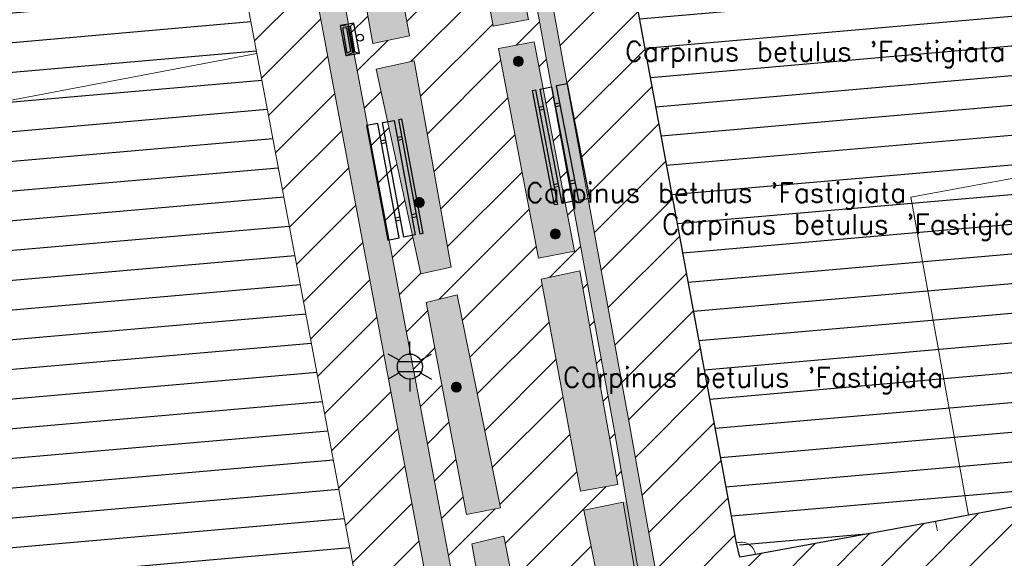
# Model space of a CAD drawing. Header units: metres. Extents: x 102852 to 106916, y 385458 to 392749.
# Tile 37 of 68: x 104610 to 104660, y 386217 to 386244. Entities that reach past the tile are written whole.
import ezdxf
from ezdxf.enums import TextEntityAlignment as Align

# ---------------------------------------------------------------- set-up
doc = ezdxf.new("R2010")
doc.units = ezdxf.units.M
for name, color, linetype, lineweight in [('0-GRAS OM SPORTVELDEN', 2, 'Continuous', 30), ('0-GRAS SPORTVELDEN', 3, 'Continuous', 30), ('0-HAAG', 82, 'Continuous', 30), ('0-VERHARDING', 5, 'Continuous', 30), ('B-WE-GR-STRUIK-G', 90, 'Continuous', 13), ('B-WE-IE-MEUBILAIR_WEGMEUBILAIR-S', 7, 'Continuous', 30), ('B-WE-IE-OV-LICHTMAST-S', 40, 'Continuous', 30), ('B-WE-VH-KANTVERHARDING-G', 60, 'Continuous', 13), ('B-WE-VW-MARKERING_LANGS_STREEP_DOORGETROKKEN-G', 7, 'Continuous', 13), ('Bomen', 84, 'Continuous', 0), ('Boomsoort', 10, 'Continuous', 0)]:
    doc.layers.add(name, color=color, linetype=linetype, lineweight=lineweight)
doc.styles.add('NLCS-ISO', font='NLCS-ISO.ttf')
doc.styles.add('Style-txt', font='txt.shx')

# ---------------------------------------------------------------- blocks, each defined once
blk = doc.blocks.new('SIE-WEG_AFVALBAK_TYPE_02')
at = {"linetype": 'Continuous'}
for p, q in [((1.562, -0.354), (-1.562, -0.354)), ((-1.328, -0.763), (-1.562, -0.354)), ((-1.328, -0.986), (-1.562, -1.722)), ((1.328, -0.763), (-1.328, -0.763)), ((-1.328, -0.986), (-1.328, -0.763)), ((1.328, -0.986), (-1.328, -0.986)), ((1.328, -0.763), (1.562, -0.354)), ((1.328, -0.986), (1.328, -0.763)), ((1.328, -0.986), (1.562, -1.722)), ((1.562, -1.722), (-1.562, -1.722)), ((-1.179, -1.16), (-1.303, -1.549)), ((1.303, -1.549), (-1.303, -1.549)), ((1.179, -1.16), (-1.179, -1.16)), ((1.179, -1.16), (1.303, -1.549))]:
    blk.add_line(p, q, dxfattribs=at)
for p, q in [((-1.562, -0.354), (-1.562, -1.722)), ((1.562, -0.354), (1.562, -1.722))]:
    blk.add_line(p, q)
blk.add_circle((0, 0), 0.354, dxfattribs=at)
blk = doc.blocks.new('B-SIE-WEG_LICHTMAST-SO_2')
at = {"ltscale": 0.1}
for p, q in [((0, 1.266), (0, 2.531)), ((-1.096, 0.633), (-2.192, 1.266)), ((1.096, 0.633), (2.192, 1.266)), ((-1.096, -0.633), (-2.192, -1.266)), ((1.096, -0.633), (2.192, -1.266)), ((0, -1.266), (0, -2.531))]:
    blk.add_line(p, q, dxfattribs=at)
at = {"flags": 128}
for points in [[(-1.163, 0.5), (1.163, 0.5)], [(-1.163, -0.5), (1.163, -0.5)]]:
    blk.add_lwpolyline(points, dxfattribs=at)
at = {"ltscale": 0.1}
blk.add_circle((0, 0), 1.266, dxfattribs=at)
at = {"style": 'NLCS-ISO'}
blk.add_attdef('TYPE', text='', height=1.8, dxfattribs=at).set_placement((0, 2.531), align=Align.BOTTOM_CENTER)
blk = doc.blocks.new('SIE-WEG_ZITBANK_MET_LEUNING')
blk.add_hatch(color=256).paths.add_polyline_path([(-5.906, 1.518), (-5.906, 1.813), (5.906, 1.813), (5.906, 1.518)])
for p, q in [((-4.134, 1.518), (-4.134, 1.033)), ((-3.839, 1.518), (-3.839, 1.033)), ((3.839, 1.518), (3.839, 1.033)), ((4.134, 1.518), (4.134, 1.033)), ((-4.134, -0.632), (-4.134, -0.148)), ((-3.839, -0.632), (-3.839, -0.148)), ((3.839, -0.632), (3.839, -0.148)), ((4.134, -0.632), (4.134, -0.148))]:
    blk.add_line(p, q)
for points in [[(-5.906, 1.518), (-5.906, 1.813), (5.906, 1.813), (5.906, 1.518)], [(5.906, 1.033), (5.906, -0.148), (-5.906, -0.148), (-5.906, 1.033)], [(-5.906, -0.632), (-5.906, -1.813), (5.906, -1.813), (5.906, -0.632)]]:
    blk.add_3dface(points)
blk = doc.blocks.new('MPOLYGON_511')
at = {"layer": 'Bomen', "flags": 128}
for points in [[(104632.238, 386225.586), (104632.233, 386225.537), (104632.733, 386225.537)], [(104632.252, 386225.633), (104632.238, 386225.586), (104632.728, 386225.586)], [(104632.238, 386225.586), (104632.728, 386225.586), (104632.733, 386225.537)], [(104632.275, 386225.676), (104632.252, 386225.633), (104632.714, 386225.633)], [(104632.252, 386225.633), (104632.714, 386225.633), (104632.728, 386225.586)], [(104632.306, 386225.714), (104632.275, 386225.676), (104632.691, 386225.676)], [(104632.275, 386225.676), (104632.691, 386225.676), (104632.714, 386225.633)], [(104632.344, 386225.745), (104632.306, 386225.714), (104632.66, 386225.714)], [(104632.306, 386225.714), (104632.66, 386225.714), (104632.691, 386225.676)], [(104632.387, 386225.768), (104632.344, 386225.745), (104632.622, 386225.745)], [(104632.344, 386225.745), (104632.622, 386225.745), (104632.66, 386225.714)], [(104632.434, 386225.782), (104632.387, 386225.768), (104632.579, 386225.768)], [(104632.387, 386225.768), (104632.579, 386225.768), (104632.622, 386225.745)], [(104632.483, 386225.787), (104632.434, 386225.782), (104632.532, 386225.782)], [(104632.434, 386225.782), (104632.532, 386225.782), (104632.579, 386225.768)], [(104632.233, 386225.537), (104632.238, 386225.488), (104632.728, 386225.488)], [(104632.233, 386225.537), (104632.733, 386225.537), (104632.728, 386225.488)], [(104632.238, 386225.488), (104632.252, 386225.441), (104632.714, 386225.441)], [(104632.238, 386225.488), (104632.728, 386225.488), (104632.714, 386225.441)], [(104632.252, 386225.441), (104632.275, 386225.398), (104632.691, 386225.398)], [(104632.252, 386225.441), (104632.714, 386225.441), (104632.691, 386225.398)], [(104632.275, 386225.398), (104632.306, 386225.36), (104632.66, 386225.36)], [(104632.275, 386225.398), (104632.691, 386225.398), (104632.66, 386225.36)], [(104632.306, 386225.36), (104632.344, 386225.329), (104632.622, 386225.329)], [(104632.306, 386225.36), (104632.66, 386225.36), (104632.622, 386225.329)], [(104632.344, 386225.329), (104632.387, 386225.306), (104632.579, 386225.306)], [(104632.344, 386225.329), (104632.622, 386225.329), (104632.579, 386225.306)], [(104632.387, 386225.306), (104632.434, 386225.292), (104632.532, 386225.292)], [(104632.387, 386225.306), (104632.579, 386225.306), (104632.532, 386225.292)], [(104632.434, 386225.292), (104632.532, 386225.292), (104632.483, 386225.287)]]:
    blk.add_lwpolyline(points, close=True, dxfattribs=at)
at = {"layer": 'Bomen', "color": 74, "true_color": 0x55aa00, "flags": 128}
for points in [[(104632.233, 386225.537), (104632.238, 386225.586)], [(104632.238, 386225.586), (104632.252, 386225.633)], [(104632.252, 386225.633), (104632.275, 386225.676)], [(104632.275, 386225.676), (104632.306, 386225.714)], [(104632.306, 386225.714), (104632.344, 386225.745)], [(104632.344, 386225.745), (104632.387, 386225.768)], [(104632.387, 386225.768), (104632.434, 386225.782)], [(104632.434, 386225.782), (104632.483, 386225.787)], [(104632.483, 386225.787), (104632.532, 386225.782)], [(104632.532, 386225.782), (104632.579, 386225.768)], [(104632.579, 386225.768), (104632.622, 386225.745)], [(104632.622, 386225.745), (104632.66, 386225.714)], [(104632.66, 386225.714), (104632.691, 386225.676)], [(104632.691, 386225.676), (104632.714, 386225.633)], [(104632.714, 386225.633), (104632.728, 386225.586)], [(104632.728, 386225.586), (104632.733, 386225.537)], [(104632.238, 386225.488), (104632.233, 386225.537)], [(104632.252, 386225.441), (104632.238, 386225.488)], [(104632.275, 386225.398), (104632.252, 386225.441)], [(104632.306, 386225.36), (104632.275, 386225.398)], [(104632.344, 386225.329), (104632.306, 386225.36)], [(104632.387, 386225.306), (104632.344, 386225.329)], [(104632.434, 386225.292), (104632.387, 386225.306)], [(104632.483, 386225.287), (104632.434, 386225.292)], [(104632.532, 386225.292), (104632.483, 386225.287)], [(104632.579, 386225.306), (104632.532, 386225.292)], [(104632.622, 386225.329), (104632.579, 386225.306)], [(104632.66, 386225.36), (104632.622, 386225.329)], [(104632.691, 386225.398), (104632.66, 386225.36)], [(104632.714, 386225.441), (104632.691, 386225.398)], [(104632.728, 386225.488), (104632.714, 386225.441)], [(104632.733, 386225.537), (104632.728, 386225.488)]]:
    blk.add_lwpolyline(points, dxfattribs=at)
at = {"layer": 'Bomen'}
for points in [[(104632.238, 386225.586), (104632.233, 386225.537), (104632.733, 386225.537)], [(104632.252, 386225.633), (104632.238, 386225.586), (104632.728, 386225.586)], [(104632.238, 386225.586), (104632.728, 386225.586), (104632.733, 386225.537)], [(104632.275, 386225.676), (104632.252, 386225.633), (104632.714, 386225.633)], [(104632.252, 386225.633), (104632.714, 386225.633), (104632.728, 386225.586)], [(104632.306, 386225.714), (104632.275, 386225.676), (104632.691, 386225.676)], [(104632.275, 386225.676), (104632.691, 386225.676), (104632.714, 386225.633)], [(104632.344, 386225.745), (104632.306, 386225.714), (104632.66, 386225.714)], [(104632.306, 386225.714), (104632.66, 386225.714), (104632.691, 386225.676)], [(104632.387, 386225.768), (104632.344, 386225.745), (104632.622, 386225.745)], [(104632.344, 386225.745), (104632.622, 386225.745), (104632.66, 386225.714)], [(104632.434, 386225.782), (104632.387, 386225.768), (104632.579, 386225.768)], [(104632.387, 386225.768), (104632.579, 386225.768), (104632.622, 386225.745)], [(104632.483, 386225.787), (104632.434, 386225.782), (104632.532, 386225.782)], [(104632.434, 386225.782), (104632.532, 386225.782), (104632.579, 386225.768)]]:
    blk.add_solid(points, dxfattribs=at)
at = {"layer": 'Bomen', "extrusion": (0, 0, -1)}
for points in [[(-104632.233, 386225.537), (-104632.238, 386225.488), (-104632.728, 386225.488)], [(-104632.233, 386225.537), (-104632.733, 386225.537), (-104632.728, 386225.488)], [(-104632.238, 386225.488), (-104632.252, 386225.441), (-104632.714, 386225.441)], [(-104632.238, 386225.488), (-104632.728, 386225.488), (-104632.714, 386225.441)], [(-104632.252, 386225.441), (-104632.275, 386225.398), (-104632.691, 386225.398)], [(-104632.252, 386225.441), (-104632.714, 386225.441), (-104632.691, 386225.398)], [(-104632.275, 386225.398), (-104632.306, 386225.36), (-104632.66, 386225.36)], [(-104632.275, 386225.398), (-104632.691, 386225.398), (-104632.66, 386225.36)], [(-104632.306, 386225.36), (-104632.344, 386225.329), (-104632.622, 386225.329)], [(-104632.306, 386225.36), (-104632.66, 386225.36), (-104632.622, 386225.329)], [(-104632.344, 386225.329), (-104632.387, 386225.306), (-104632.579, 386225.306)], [(-104632.344, 386225.329), (-104632.622, 386225.329), (-104632.579, 386225.306)], [(-104632.387, 386225.306), (-104632.434, 386225.292), (-104632.532, 386225.292)], [(-104632.387, 386225.306), (-104632.579, 386225.306), (-104632.532, 386225.292)], [(-104632.434, 386225.292), (-104632.532, 386225.292), (-104632.483, 386225.287)]]:
    blk.add_solid(points, dxfattribs=at)
blk = doc.blocks.new('MPOLYGON_614')
at = {"layer": 'Bomen', "flags": 128}
for points in [[(104635.381, 386242.104), (104635.376, 386242.055), (104635.876, 386242.055)], [(104635.376, 386242.055), (104635.381, 386242.007), (104635.871, 386242.007)], [(104635.376, 386242.055), (104635.876, 386242.055), (104635.871, 386242.007)], [(104635.395, 386242.151), (104635.381, 386242.104), (104635.871, 386242.104)], [(104635.381, 386242.104), (104635.871, 386242.104), (104635.876, 386242.055)], [(104635.418, 386242.194), (104635.395, 386242.151), (104635.857, 386242.151)], [(104635.395, 386242.151), (104635.857, 386242.151), (104635.871, 386242.104)], [(104635.449, 386242.232), (104635.418, 386242.194), (104635.834, 386242.194)], [(104635.418, 386242.194), (104635.834, 386242.194), (104635.857, 386242.151)], [(104635.487, 386242.263), (104635.449, 386242.232), (104635.803, 386242.232)], [(104635.449, 386242.232), (104635.803, 386242.232), (104635.834, 386242.194)], [(104635.53, 386242.286), (104635.487, 386242.263), (104635.765, 386242.263)], [(104635.487, 386242.263), (104635.765, 386242.263), (104635.803, 386242.232)], [(104635.577, 386242.301), (104635.53, 386242.286), (104635.722, 386242.286)], [(104635.53, 386242.286), (104635.722, 386242.286), (104635.765, 386242.263)], [(104635.626, 386242.305), (104635.577, 386242.301), (104635.675, 386242.301)], [(104635.577, 386242.301), (104635.675, 386242.301), (104635.722, 386242.286)], [(104635.381, 386242.007), (104635.395, 386241.96), (104635.857, 386241.96)], [(104635.381, 386242.007), (104635.871, 386242.007), (104635.857, 386241.96)], [(104635.395, 386241.96), (104635.418, 386241.916), (104635.834, 386241.916)], [(104635.395, 386241.96), (104635.857, 386241.96), (104635.834, 386241.916)], [(104635.418, 386241.916), (104635.449, 386241.879), (104635.803, 386241.879)], [(104635.418, 386241.916), (104635.834, 386241.916), (104635.803, 386241.879)], [(104635.449, 386241.879), (104635.487, 386241.847), (104635.765, 386241.847)], [(104635.449, 386241.879), (104635.803, 386241.879), (104635.765, 386241.847)], [(104635.487, 386241.847), (104635.53, 386241.824), (104635.722, 386241.824)], [(104635.487, 386241.847), (104635.765, 386241.847), (104635.722, 386241.824)], [(104635.53, 386241.824), (104635.577, 386241.81), (104635.675, 386241.81)], [(104635.53, 386241.824), (104635.722, 386241.824), (104635.675, 386241.81)], [(104635.577, 386241.81), (104635.675, 386241.81), (104635.626, 386241.805)]]:
    blk.add_lwpolyline(points, close=True, dxfattribs=at)
at = {"layer": 'Bomen', "color": 74, "true_color": 0x55aa00, "flags": 128}
for points in [[(104635.376, 386242.055), (104635.381, 386242.104)], [(104635.381, 386242.007), (104635.376, 386242.055)], [(104635.381, 386242.104), (104635.395, 386242.151)], [(104635.395, 386242.151), (104635.418, 386242.194)], [(104635.418, 386242.194), (104635.449, 386242.232)], [(104635.449, 386242.232), (104635.487, 386242.263)], [(104635.487, 386242.263), (104635.53, 386242.286)], [(104635.53, 386242.286), (104635.577, 386242.301)], [(104635.577, 386242.301), (104635.626, 386242.305)], [(104635.626, 386242.305), (104635.675, 386242.301)], [(104635.675, 386242.301), (104635.722, 386242.286)], [(104635.722, 386242.286), (104635.765, 386242.263)], [(104635.765, 386242.263), (104635.803, 386242.232)], [(104635.803, 386242.232), (104635.834, 386242.194)], [(104635.834, 386242.194), (104635.857, 386242.151)], [(104635.857, 386242.151), (104635.871, 386242.104)], [(104635.871, 386242.104), (104635.876, 386242.055)], [(104635.876, 386242.055), (104635.871, 386242.007)], [(104635.395, 386241.96), (104635.381, 386242.007)], [(104635.418, 386241.916), (104635.395, 386241.96)], [(104635.449, 386241.879), (104635.418, 386241.916)], [(104635.487, 386241.847), (104635.449, 386241.879)], [(104635.53, 386241.824), (104635.487, 386241.847)], [(104635.577, 386241.81), (104635.53, 386241.824)], [(104635.626, 386241.805), (104635.577, 386241.81)], [(104635.675, 386241.81), (104635.626, 386241.805)], [(104635.722, 386241.824), (104635.675, 386241.81)], [(104635.765, 386241.847), (104635.722, 386241.824)], [(104635.803, 386241.879), (104635.765, 386241.847)], [(104635.834, 386241.916), (104635.803, 386241.879)], [(104635.857, 386241.96), (104635.834, 386241.916)], [(104635.871, 386242.007), (104635.857, 386241.96)]]:
    blk.add_lwpolyline(points, dxfattribs=at)
at = {"layer": 'Bomen'}
for points in [[(104635.381, 386242.104), (104635.376, 386242.055), (104635.876, 386242.055)], [(104635.395, 386242.151), (104635.381, 386242.104), (104635.871, 386242.104)], [(104635.381, 386242.104), (104635.871, 386242.104), (104635.876, 386242.055)], [(104635.418, 386242.194), (104635.395, 386242.151), (104635.857, 386242.151)], [(104635.395, 386242.151), (104635.857, 386242.151), (104635.871, 386242.104)], [(104635.449, 386242.232), (104635.418, 386242.194), (104635.834, 386242.194)], [(104635.418, 386242.194), (104635.834, 386242.194), (104635.857, 386242.151)], [(104635.487, 386242.263), (104635.449, 386242.232), (104635.803, 386242.232)], [(104635.449, 386242.232), (104635.803, 386242.232), (104635.834, 386242.194)], [(104635.53, 386242.286), (104635.487, 386242.263), (104635.765, 386242.263)], [(104635.487, 386242.263), (104635.765, 386242.263), (104635.803, 386242.232)], [(104635.577, 386242.301), (104635.53, 386242.286), (104635.722, 386242.286)], [(104635.53, 386242.286), (104635.722, 386242.286), (104635.765, 386242.263)], [(104635.626, 386242.305), (104635.577, 386242.301), (104635.675, 386242.301)], [(104635.577, 386242.301), (104635.675, 386242.301), (104635.722, 386242.286)]]:
    blk.add_solid(points, dxfattribs=at)
at = {"layer": 'Bomen', "extrusion": (0, 0, -1)}
for points in [[(-104635.376, 386242.055), (-104635.381, 386242.007), (-104635.871, 386242.007)], [(-104635.376, 386242.055), (-104635.876, 386242.055), (-104635.871, 386242.007)], [(-104635.381, 386242.007), (-104635.395, 386241.96), (-104635.857, 386241.96)], [(-104635.381, 386242.007), (-104635.871, 386242.007), (-104635.857, 386241.96)], [(-104635.395, 386241.96), (-104635.418, 386241.916), (-104635.834, 386241.916)], [(-104635.395, 386241.96), (-104635.857, 386241.96), (-104635.834, 386241.916)], [(-104635.418, 386241.916), (-104635.449, 386241.879), (-104635.803, 386241.879)], [(-104635.418, 386241.916), (-104635.834, 386241.916), (-104635.803, 386241.879)], [(-104635.449, 386241.879), (-104635.487, 386241.847), (-104635.765, 386241.847)], [(-104635.449, 386241.879), (-104635.803, 386241.879), (-104635.765, 386241.847)], [(-104635.487, 386241.847), (-104635.53, 386241.824), (-104635.722, 386241.824)], [(-104635.487, 386241.847), (-104635.765, 386241.847), (-104635.722, 386241.824)], [(-104635.53, 386241.824), (-104635.577, 386241.81), (-104635.675, 386241.81)], [(-104635.53, 386241.824), (-104635.722, 386241.824), (-104635.675, 386241.81)], [(-104635.577, 386241.81), (-104635.675, 386241.81), (-104635.626, 386241.805)]]:
    blk.add_solid(points, dxfattribs=at)
blk = doc.blocks.new('MPOLYGON_618')
at = {"layer": 'Bomen', "flags": 128}
for points in [[(104637.496, 386233.548), (104637.447, 386233.543), (104637.545, 386233.543)], [(104637.251, 386233.347), (104637.246, 386233.298), (104637.746, 386233.298)], [(104637.246, 386233.298), (104637.251, 386233.249), (104637.741, 386233.249)], [(104637.246, 386233.298), (104637.746, 386233.298), (104637.741, 386233.249)], [(104637.265, 386233.394), (104637.251, 386233.347), (104637.741, 386233.347)], [(104637.251, 386233.347), (104637.741, 386233.347), (104637.746, 386233.298)], [(104637.251, 386233.249), (104637.265, 386233.202), (104637.727, 386233.202)], [(104637.251, 386233.249), (104637.741, 386233.249), (104637.727, 386233.202)], [(104637.288, 386233.437), (104637.265, 386233.394), (104637.727, 386233.394)], [(104637.265, 386233.394), (104637.727, 386233.394), (104637.741, 386233.347)], [(104637.265, 386233.202), (104637.288, 386233.159), (104637.704, 386233.159)], [(104637.265, 386233.202), (104637.727, 386233.202), (104637.704, 386233.159)], [(104637.319, 386233.475), (104637.288, 386233.437), (104637.704, 386233.437)], [(104637.288, 386233.437), (104637.704, 386233.437), (104637.727, 386233.394)], [(104637.288, 386233.159), (104637.319, 386233.121), (104637.673, 386233.121)], [(104637.288, 386233.159), (104637.704, 386233.159), (104637.673, 386233.121)], [(104637.357, 386233.506), (104637.319, 386233.475), (104637.673, 386233.475)], [(104637.319, 386233.475), (104637.673, 386233.475), (104637.704, 386233.437)], [(104637.319, 386233.121), (104637.357, 386233.09), (104637.635, 386233.09)], [(104637.319, 386233.121), (104637.673, 386233.121), (104637.635, 386233.09)], [(104637.4, 386233.529), (104637.357, 386233.506), (104637.635, 386233.506)], [(104637.357, 386233.506), (104637.635, 386233.506), (104637.673, 386233.475)], [(104637.357, 386233.09), (104637.4, 386233.067), (104637.592, 386233.067)], [(104637.357, 386233.09), (104637.635, 386233.09), (104637.592, 386233.067)], [(104637.447, 386233.543), (104637.4, 386233.529), (104637.592, 386233.529)], [(104637.4, 386233.529), (104637.592, 386233.529), (104637.635, 386233.506)], [(104637.4, 386233.067), (104637.447, 386233.053), (104637.545, 386233.053)], [(104637.4, 386233.067), (104637.592, 386233.067), (104637.545, 386233.053)], [(104637.447, 386233.543), (104637.545, 386233.543), (104637.592, 386233.529)], [(104637.447, 386233.053), (104637.545, 386233.053), (104637.496, 386233.048)]]:
    blk.add_lwpolyline(points, close=True, dxfattribs=at)
at = {"layer": 'Bomen', "color": 74, "true_color": 0x55aa00, "flags": 128}
for points in [[(104637.447, 386233.543), (104637.496, 386233.548)], [(104637.496, 386233.548), (104637.545, 386233.543)], [(104637.246, 386233.298), (104637.251, 386233.347)], [(104637.251, 386233.249), (104637.246, 386233.298)], [(104637.251, 386233.347), (104637.265, 386233.394)], [(104637.265, 386233.202), (104637.251, 386233.249)], [(104637.265, 386233.394), (104637.288, 386233.437)], [(104637.288, 386233.159), (104637.265, 386233.202)], [(104637.288, 386233.437), (104637.319, 386233.475)], [(104637.319, 386233.121), (104637.288, 386233.159)], [(104637.319, 386233.475), (104637.357, 386233.506)], [(104637.357, 386233.09), (104637.319, 386233.121)], [(104637.357, 386233.506), (104637.4, 386233.529)], [(104637.4, 386233.067), (104637.357, 386233.09)], [(104637.4, 386233.529), (104637.447, 386233.543)], [(104637.447, 386233.053), (104637.4, 386233.067)], [(104637.496, 386233.048), (104637.447, 386233.053)], [(104637.545, 386233.053), (104637.496, 386233.048)], [(104637.545, 386233.543), (104637.592, 386233.529)], [(104637.592, 386233.067), (104637.545, 386233.053)], [(104637.592, 386233.529), (104637.635, 386233.506)], [(104637.635, 386233.09), (104637.592, 386233.067)], [(104637.635, 386233.506), (104637.673, 386233.475)], [(104637.673, 386233.121), (104637.635, 386233.09)], [(104637.673, 386233.475), (104637.704, 386233.437)], [(104637.704, 386233.159), (104637.673, 386233.121)], [(104637.704, 386233.437), (104637.727, 386233.394)], [(104637.727, 386233.202), (104637.704, 386233.159)], [(104637.727, 386233.394), (104637.741, 386233.347)], [(104637.741, 386233.249), (104637.727, 386233.202)], [(104637.741, 386233.347), (104637.746, 386233.298)], [(104637.746, 386233.298), (104637.741, 386233.249)]]:
    blk.add_lwpolyline(points, dxfattribs=at)
at = {"layer": 'Bomen'}
for points in [[(104637.496, 386233.548), (104637.447, 386233.543), (104637.545, 386233.543)], [(104637.251, 386233.347), (104637.246, 386233.298), (104637.746, 386233.298)], [(104637.265, 386233.394), (104637.251, 386233.347), (104637.741, 386233.347)], [(104637.251, 386233.347), (104637.741, 386233.347), (104637.746, 386233.298)], [(104637.288, 386233.437), (104637.265, 386233.394), (104637.727, 386233.394)], [(104637.265, 386233.394), (104637.727, 386233.394), (104637.741, 386233.347)], [(104637.319, 386233.475), (104637.288, 386233.437), (104637.704, 386233.437)], [(104637.288, 386233.437), (104637.704, 386233.437), (104637.727, 386233.394)], [(104637.357, 386233.506), (104637.319, 386233.475), (104637.673, 386233.475)], [(104637.319, 386233.475), (104637.673, 386233.475), (104637.704, 386233.437)], [(104637.4, 386233.529), (104637.357, 386233.506), (104637.635, 386233.506)], [(104637.357, 386233.506), (104637.635, 386233.506), (104637.673, 386233.475)], [(104637.447, 386233.543), (104637.4, 386233.529), (104637.592, 386233.529)], [(104637.4, 386233.529), (104637.592, 386233.529), (104637.635, 386233.506)], [(104637.447, 386233.543), (104637.545, 386233.543), (104637.592, 386233.529)]]:
    blk.add_solid(points, dxfattribs=at)
at = {"layer": 'Bomen', "extrusion": (0, 0, -1)}
for points in [[(-104637.246, 386233.298), (-104637.251, 386233.249), (-104637.741, 386233.249)], [(-104637.246, 386233.298), (-104637.746, 386233.298), (-104637.741, 386233.249)], [(-104637.251, 386233.249), (-104637.265, 386233.202), (-104637.727, 386233.202)], [(-104637.251, 386233.249), (-104637.741, 386233.249), (-104637.727, 386233.202)], [(-104637.265, 386233.202), (-104637.288, 386233.159), (-104637.704, 386233.159)], [(-104637.265, 386233.202), (-104637.727, 386233.202), (-104637.704, 386233.159)], [(-104637.288, 386233.159), (-104637.319, 386233.121), (-104637.673, 386233.121)], [(-104637.288, 386233.159), (-104637.704, 386233.159), (-104637.673, 386233.121)], [(-104637.319, 386233.121), (-104637.357, 386233.09), (-104637.635, 386233.09)], [(-104637.319, 386233.121), (-104637.673, 386233.121), (-104637.635, 386233.09)], [(-104637.357, 386233.09), (-104637.4, 386233.067), (-104637.592, 386233.067)], [(-104637.357, 386233.09), (-104637.635, 386233.09), (-104637.592, 386233.067)], [(-104637.4, 386233.067), (-104637.447, 386233.053), (-104637.545, 386233.053)], [(-104637.4, 386233.067), (-104637.592, 386233.067), (-104637.545, 386233.053)], [(-104637.447, 386233.053), (-104637.545, 386233.053), (-104637.496, 386233.048)]]:
    blk.add_solid(points, dxfattribs=at)
blk = doc.blocks.new('MPOLYGON_623')
at = {"layer": 'Bomen', "flags": 128}
for points in [[(104630.428, 386235.073), (104630.397, 386235.035), (104630.813, 386235.035)], [(104630.466, 386235.104), (104630.428, 386235.073), (104630.782, 386235.073)], [(104630.428, 386235.073), (104630.782, 386235.073), (104630.813, 386235.035)], [(104630.509, 386235.127), (104630.466, 386235.104), (104630.744, 386235.104)], [(104630.466, 386235.104), (104630.744, 386235.104), (104630.782, 386235.073)], [(104630.556, 386235.142), (104630.509, 386235.127), (104630.701, 386235.127)], [(104630.509, 386235.127), (104630.701, 386235.127), (104630.744, 386235.104)], [(104630.605, 386235.146), (104630.556, 386235.142), (104630.654, 386235.142)], [(104630.556, 386235.142), (104630.654, 386235.142), (104630.701, 386235.127)], [(104630.36, 386234.945), (104630.355, 386234.896), (104630.855, 386234.896)], [(104630.355, 386234.896), (104630.36, 386234.848), (104630.85, 386234.848)], [(104630.355, 386234.896), (104630.855, 386234.896), (104630.85, 386234.848)], [(104630.374, 386234.992), (104630.36, 386234.945), (104630.85, 386234.945)], [(104630.36, 386234.945), (104630.85, 386234.945), (104630.855, 386234.896)], [(104630.36, 386234.848), (104630.374, 386234.801), (104630.836, 386234.801)], [(104630.36, 386234.848), (104630.85, 386234.848), (104630.836, 386234.801)], [(104630.397, 386235.035), (104630.374, 386234.992), (104630.836, 386234.992)], [(104630.374, 386234.992), (104630.836, 386234.992), (104630.85, 386234.945)], [(104630.374, 386234.801), (104630.397, 386234.758), (104630.813, 386234.758)], [(104630.374, 386234.801), (104630.836, 386234.801), (104630.813, 386234.758)], [(104630.397, 386235.035), (104630.813, 386235.035), (104630.836, 386234.992)], [(104630.397, 386234.758), (104630.428, 386234.72), (104630.782, 386234.72)], [(104630.397, 386234.758), (104630.813, 386234.758), (104630.782, 386234.72)], [(104630.428, 386234.72), (104630.466, 386234.689), (104630.744, 386234.689)], [(104630.428, 386234.72), (104630.782, 386234.72), (104630.744, 386234.689)], [(104630.466, 386234.689), (104630.509, 386234.666), (104630.701, 386234.666)], [(104630.466, 386234.689), (104630.744, 386234.689), (104630.701, 386234.666)], [(104630.509, 386234.666), (104630.556, 386234.651), (104630.654, 386234.651)], [(104630.509, 386234.666), (104630.701, 386234.666), (104630.654, 386234.651)], [(104630.556, 386234.651), (104630.654, 386234.651), (104630.605, 386234.646)]]:
    blk.add_lwpolyline(points, close=True, dxfattribs=at)
at = {"layer": 'Bomen', "color": 74, "true_color": 0x55aa00, "flags": 128}
for points in [[(104630.397, 386235.035), (104630.428, 386235.073)], [(104630.428, 386235.073), (104630.466, 386235.104)], [(104630.466, 386235.104), (104630.509, 386235.127)], [(104630.509, 386235.127), (104630.556, 386235.142)], [(104630.556, 386235.142), (104630.605, 386235.146)], [(104630.605, 386235.146), (104630.654, 386235.142)], [(104630.654, 386235.142), (104630.701, 386235.127)], [(104630.701, 386235.127), (104630.744, 386235.104)], [(104630.744, 386235.104), (104630.782, 386235.073)], [(104630.782, 386235.073), (104630.813, 386235.035)], [(104630.355, 386234.896), (104630.36, 386234.945)], [(104630.36, 386234.848), (104630.355, 386234.896)], [(104630.36, 386234.945), (104630.374, 386234.992)], [(104630.374, 386234.801), (104630.36, 386234.848)], [(104630.374, 386234.992), (104630.397, 386235.035)], [(104630.397, 386234.758), (104630.374, 386234.801)], [(104630.428, 386234.72), (104630.397, 386234.758)], [(104630.466, 386234.689), (104630.428, 386234.72)], [(104630.509, 386234.666), (104630.466, 386234.689)], [(104630.556, 386234.651), (104630.509, 386234.666)], [(104630.605, 386234.646), (104630.556, 386234.651)], [(104630.654, 386234.651), (104630.605, 386234.646)], [(104630.701, 386234.666), (104630.654, 386234.651)], [(104630.744, 386234.689), (104630.701, 386234.666)], [(104630.782, 386234.72), (104630.744, 386234.689)], [(104630.813, 386234.758), (104630.782, 386234.72)], [(104630.813, 386235.035), (104630.836, 386234.992)], [(104630.836, 386234.801), (104630.813, 386234.758)], [(104630.836, 386234.992), (104630.85, 386234.945)], [(104630.85, 386234.848), (104630.836, 386234.801)], [(104630.85, 386234.945), (104630.855, 386234.896)], [(104630.855, 386234.896), (104630.85, 386234.848)]]:
    blk.add_lwpolyline(points, dxfattribs=at)
at = {"layer": 'Bomen'}
for points in [[(104630.428, 386235.073), (104630.397, 386235.035), (104630.813, 386235.035)], [(104630.466, 386235.104), (104630.428, 386235.073), (104630.782, 386235.073)], [(104630.428, 386235.073), (104630.782, 386235.073), (104630.813, 386235.035)], [(104630.509, 386235.127), (104630.466, 386235.104), (104630.744, 386235.104)], [(104630.466, 386235.104), (104630.744, 386235.104), (104630.782, 386235.073)], [(104630.556, 386235.142), (104630.509, 386235.127), (104630.701, 386235.127)], [(104630.509, 386235.127), (104630.701, 386235.127), (104630.744, 386235.104)], [(104630.605, 386235.146), (104630.556, 386235.142), (104630.654, 386235.142)], [(104630.556, 386235.142), (104630.654, 386235.142), (104630.701, 386235.127)], [(104630.36, 386234.945), (104630.355, 386234.896), (104630.855, 386234.896)], [(104630.374, 386234.992), (104630.36, 386234.945), (104630.85, 386234.945)], [(104630.36, 386234.945), (104630.85, 386234.945), (104630.855, 386234.896)], [(104630.397, 386235.035), (104630.374, 386234.992), (104630.836, 386234.992)], [(104630.374, 386234.992), (104630.836, 386234.992), (104630.85, 386234.945)], [(104630.397, 386235.035), (104630.813, 386235.035), (104630.836, 386234.992)]]:
    blk.add_solid(points, dxfattribs=at)
at = {"layer": 'Bomen', "extrusion": (0, 0, -1)}
for points in [[(-104630.355, 386234.896), (-104630.36, 386234.848), (-104630.85, 386234.848)], [(-104630.355, 386234.896), (-104630.855, 386234.896), (-104630.85, 386234.848)], [(-104630.36, 386234.848), (-104630.374, 386234.801), (-104630.836, 386234.801)], [(-104630.36, 386234.848), (-104630.85, 386234.848), (-104630.836, 386234.801)], [(-104630.374, 386234.801), (-104630.397, 386234.758), (-104630.813, 386234.758)], [(-104630.374, 386234.801), (-104630.836, 386234.801), (-104630.813, 386234.758)], [(-104630.397, 386234.758), (-104630.428, 386234.72), (-104630.782, 386234.72)], [(-104630.397, 386234.758), (-104630.813, 386234.758), (-104630.782, 386234.72)], [(-104630.428, 386234.72), (-104630.466, 386234.689), (-104630.744, 386234.689)], [(-104630.428, 386234.72), (-104630.782, 386234.72), (-104630.744, 386234.689)], [(-104630.466, 386234.689), (-104630.509, 386234.666), (-104630.701, 386234.666)], [(-104630.466, 386234.689), (-104630.744, 386234.689), (-104630.701, 386234.666)], [(-104630.509, 386234.666), (-104630.556, 386234.651), (-104630.654, 386234.651)], [(-104630.509, 386234.666), (-104630.701, 386234.666), (-104630.654, 386234.651)], [(-104630.556, 386234.651), (-104630.654, 386234.651), (-104630.605, 386234.646)]]:
    blk.add_solid(points, dxfattribs=at)

msp = doc.modelspace()

# ---------------------------------------------------------------- hatches: boundary and pattern name
at = {"layer": '0-GRAS OM SPORTVELDEN', "ltscale": 0.2}
h = msp.add_hatch(dxfattribs=at)
h.set_pattern_fill('ANSI31', color=256, scale=0.1, style=0, pattern_type=2)
h.set_pattern_definition([(45, (0.0001, -2e-20), (-1.122532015, 1.122532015), [])])
h.paths.add_polyline_path([(104619.488, 386300.894), (104617.652, 386300.288), (104617.502, 386300.157), (104619.581, 386289.956), (104621.264, 386290.236), (104621.247, 386290.337)], flags=17)
h.paths.add_polyline_path([(104557.247, 386214.543), (104555.442, 386214.935), (104553.73, 386215.629), (104552.161, 386216.604), (104550.781, 386217.831), (104552.019, 386210.717), (104528.482, 386184.038), (104528.455, 386183.938), (104530.486, 386175.135), (104530.88, 386174.045), (104532.1, 386170.641), (104534.504, 386166.088), (104537.31, 386161.945), (104539.961, 386159.918), (104544.683, 386157.74), (104549.448, 386156.066), (104553.504, 386155.407), (104556.628, 386155.983), (104558.928, 386157.469), (104562.25, 386160.578), (104563.42, 386161.783), (104565.633, 386163.492), (104567.861, 386164.791), (104569.908, 386165.507), (104572.419, 386165.771), (104576.253, 386165.57), (104580.316, 386165.349), (104586.226, 386164.913), (104590.978, 386164.572), (104595.3, 386164.329), (104596.59, 386160.217), (104598.518, 386154.429), (104608.633, 386157.538), (104608.3, 386158.621), (104616.694, 386161.244), (104627.633, 386164.579), (104635.788, 386167.129), (104643.916, 386169.54), (104644.019, 386169.245), (104649.315, 386168.762), (104652.746, 386169.712), (104657.921, 386171.026), (104661.665, 386170.595), (104670.177, 386171.463), (104687.459, 386176.939), (104698.239, 386179.646), (104708.52, 386182.898), (104712.077, 386184.804), (104717.329, 386186.1), (104723.233, 386191.094), (104724.615, 386190.53), (104726.555, 386187.927), (104726.69, 386186.856), (104728.791, 386186.85), (104728.195, 386187.814), (104723.035, 386216.097), (104723.258, 386216.294), (104717.942, 386245.277), (104717.449, 386245.209), (104713.823, 386265.411), (104728.055, 386267.938), (104728.576, 386270.771), (104724.981, 386291.15), (104724.513, 386293.919), (104720.809, 386291.521), (104717.746, 386291.349), (104716.632, 386292.004), (104714.389, 386296.35), (104712.249, 386303.881), (104708.254, 386313.042), (104706.534, 386312.462), (104704.171, 386312.716), (104701.309, 386316.197), (104699.228, 386319.799), (104698.398, 386322.942), (104698.511, 386324.932), (104699.439, 386326.147), (104706.229, 386327.629), (104702.869, 386328.011), (104699.763, 386330.963), (104699.346, 386329.98), (104697.939, 386329.455), (104696.532, 386329.623), (104695.103, 386331.308), (104691.58, 386332.037), (104687.031, 386332.689), (104684.41, 386333.009), (104677.492, 386333.005), (104671.521, 386332.808), (104664.236, 386331.939), (104660.846, 386331.794), (104659.078, 386332.035), (104658.298, 386334.163), (104654.263, 386333.646), (104652.54, 386333.403), (104646.779, 386332.606), (104648.982, 386332.637), (104649.372, 386331.308), (104620.271, 386326.782), (104624.808, 386304.255), (104626.392, 386304.589), (104626.706, 386303.023), (104628.473, 386293.179), (104628.423, 386293.173), (104631.096, 386278.671), (104631.233, 386277.935), (104632.063, 386278.074), (104632.07, 386277.973), (104632.481, 386278.019), (104633.013, 386275.276), (104632.589, 386275.211), (104632.606, 386275.134), (104631.783, 386274.985), (104635.397, 386255.604), (104636.281, 386255.703), (104636.321, 386255.549), (104636.643, 386255.626), (104637.162, 386252.923), (104636.817, 386252.859), (104636.809, 386252.762), (104635.967, 386252.55), (104636.142, 386251.61), (104641.272, 386223.539), (104643.237, 386212.575), (104642.187, 386212.378), (104642.798, 386208.809), (104641.119, 386208.47), (104638.937, 386219.309), (104641.098, 386219.744), (104640.476, 386223.387), (104635.515, 386250.543), (104630.302, 386278.562), (104627.655, 386293.02), (104627.597, 386293.013), (104625.821, 386302.863), (104619.038, 386301.493), (104616.605, 386299.377), (104637.859, 386186.261), (104636.566, 386185.994), (104615.422, 386298.405), (104580.881, 386294.064), (104550.723, 386286.423), (104547.944, 386283.728), (104547.321, 386282.502), (104546.94, 386281.181), (104546.815, 386279.811), (104546.949, 386278.443), (104553.415, 386243.828), (104554.541, 386244.055), (104555.72, 386237.614), (104554.924, 386237.468), (104557.756, 386222.506), (104558.575, 386222.691), (104559.773, 386216.223), (104558.604, 386215.983), (104565.256, 386180.773), (104569.235, 386175.804), (104567.962, 386174.803), (104563.711, 386180.181)])
h.paths.add_polyline_path([(104569.66, 386181.657), (104578.662, 386183.328), (104580.572, 386183.7), (104577.579, 386199.749), (104590.208, 386202.154, -0.491164), (104604.192, 386204.778), (104616.946, 386207.149), (104619.968, 386191.083), (104621.783, 386191.39), (104630.879, 386193.124, -0.467531), (104631.471, 386194.047), (104622.378, 386242.456), (104599.783, 386238.156, -0.04693), (104599.939, 386236.488, -0.910346), (104582.209, 386234.82), (104582.177, 386234.814), (104559.582, 386230.488), (104568.666, 386182.226, -0.430584)], flags=17)
h.paths.add_polyline_path([(104577.78, 386268.386), (104591.732, 386271.027, -0.481268)])
h.paths.add_polyline_path([(104635.317, 386206.146), (104637.213, 386206.497), (104639.157, 386195.983), (104637.291, 386195.607)], flags=17)
h.paths.add_polyline_path([(104637.546, 386194.328), (104639.156, 386194.644), (104640.857, 386186.857), (104639.083, 386186.508)], flags=17)
h.paths.add_polyline_path([(104635.063, 386207.561), (104633.263, 386217.596), (104634.882, 386217.975), (104636.886, 386207.888)], flags=17)
h.paths.add_polyline_path([(104632.997, 386219.085), (104630.948, 386229.833), (104632.53, 386230.217), (104634.715, 386219.413)], flags=17)
h.paths.add_polyline_path([(104641.238, 386207.115), (104643.226, 386207.448), (104644.972, 386197.019), (104643.318, 386196.742)], flags=17)
h.paths.add_polyline_path([(104643.581, 386195.53), (104645.202, 386195.914), (104646.271, 386188.982), (104644.987, 386188.661)], flags=17)
h.paths.add_polyline_path([(104630.679, 386231.275), (104628.426, 386241.654), (104630.355, 386242.073), (104632.224, 386231.61)], flags=17)
h.paths.add_polyline_path([(104638.766, 386220.264), (104636.773, 386231.004), (104638.744, 386231.431), (104640.665, 386220.601)], flags=17)
h.paths.add_polyline_path([(104628.248, 386242.948), (104626.345, 386253.51), (104628.159, 386253.847), (104630.113, 386243.345)], flags=17)
h.paths.add_polyline_path([(104636.646, 386232.079), (104634.612, 386242.696), (104636.432, 386243.045), (104638.472, 386232.43)], flags=17)
h.paths.add_polyline_path([(104648.466, 386208.066), (104687.473, 386215.293), (104692.955, 386185.899), (104653.831, 386178.845)], flags=17)
h.paths.add_polyline_path([(104646.842, 386216.915), (104646.669, 386217.631), (104637.738, 386266.027), (104628.859, 386314.453), (104628.712, 386315.25), (104629.447, 386315.388), (104638.62, 386317.098), (104640.32, 386317.415), (104651.131, 386319.386), (104656.42, 386320.36), (104663.754, 386321.648), (104669.038, 386322.663), (104679.818, 386324.611), (104681.73, 386324.98), (104690.753, 386326.632), (104691.509, 386326.771), (104691.655, 386326.057), (104700.614, 386277.511), (104709.519, 386229.3), (104709.657, 386228.519), (104708.928, 386228.36), (104699.853, 386226.674), (104697.969, 386226.321), (104687.217, 386224.365), (104681.88, 386223.362), (104674.552, 386222.009), (104669.315, 386221.059), (104658.429, 386219.044), (104656.759, 386218.72), (104647.632, 386217.06)], flags=17)
h.paths.add_polyline_path([(104634.345, 386243.837), (104632.355, 386254.667), (104634.12, 386254.991), (104636.121, 386244.243), (104636.135, 386244.17)], flags=17)
h.paths.add_polyline_path([(104626.331, 386254.635), (104624.174, 386265.283), (104625.981, 386265.745), (104628.017, 386254.979)], flags=17)
h.paths.add_polyline_path([(104632.159, 386255.673), (104630.143, 386266.382), (104631.658, 386266.667), (104634.03, 386256.093)], flags=17)
h.paths.add_polyline_path([(104623.867, 386266.414), (104621.916, 386277.016), (104623.622, 386277.33), (104625.67, 386266.763)], flags=17)
h.paths.add_polyline_path([(104668.206, 386237.514, -0.485412), (104682.469, 386240.143)])
h.paths.add_polyline_path([(104629.954, 386267.607), (104628.137, 386277.879), (104629.494, 386278.14), (104631.472, 386267.876)], flags=17)
h.paths.add_polyline_path([(104621.645, 386278.086), (104619.722, 386288.871), (104621.453, 386289.087), (104623.424, 386278.491), (104623.437, 386278.419)], flags=17)
h.paths.add_polyline_path([(104660.293, 386271.815, -1), (104678.213, 386271.815, -0.914044), (104660.437, 386270.215), (104660.36, 386270.201), (104660.437, 386270.215, -0.044914)])
h.paths.add_polyline_path([(104627.842, 386279.112), (104625.592, 386289.991), (104627.419, 386290.418), (104629.231, 386279.353)], flags=17)
h.paths.add_polyline_path([(104625.394, 386291.012), (104623.236, 386302.165), (104625.238, 386302.527), (104627.252, 386291.396), (104627.26, 386291.35)], flags=17)
h.paths.add_polyline_path([(104655.991, 386303.602), (104670.244, 386306.217, -0.498792)])
h.paths.add_polyline_path([(104722.69, 386211.573), (104723.086, 386211.638), (104727.43, 386187.892), (104727.038, 386187.909)], flags=17)
h.paths.add_polyline_path([(104722.318, 386213.813), (104716.662, 386244.718), (104713.027, 386265.248), (104713.426, 386265.372), (104717.108, 386244.842), (104722.769, 386213.936)], flags=17)
h.paths.add_polyline_path([(104613.246, 386291.062, -0.540709), (104612.327, 386291.628), (104603.24, 386289.898), (104601.417, 386289.578), (104604.456, 386273.445), (104591.732, 386271.027, -0.481268), (104577.78, 386268.386), (104565.044, 386265.992), (104562.003, 386282.049), (104560.095, 386281.71), (104551.049, 386279.985, -0.419907), (104550.459, 386279.065), (104559.582, 386230.488), (104582.209, 386234.82, -0.046929), (104582.053, 386236.488, -0.910346), (104599.783, 386238.156), (104599.815, 386238.162), (104622.378, 386242.456)], flags=17)
h.paths.add_polyline_path([(104601.417, 386289.578), (104590.561, 386287.518), (104591.539, 386282.21), (104573.771, 386278.868), (104572.715, 386284.094), (104562.003, 386282.049), (104565.044, 386265.992), (104577.78, 386268.386), (104591.732, 386271.027), (104604.456, 386273.445)])
h.paths.add_polyline_path([(104590.561, 386287.518), (104585.344, 386286.549), (104578.052, 386285.182), (104572.715, 386284.094), (104573.771, 386278.868), (104591.539, 386282.21)])
h.paths.add_polyline_path([(104582.053, 386236.488, 0.046929), (104582.209, 386234.82, 0.910349), (104599.939, 386236.488, 0.04693), (104599.783, 386238.156, 0.910347)], flags=17)
h.paths.add_polyline_path([(104616.946, 386207.149), (104604.192, 386204.778), (104590.208, 386202.154), (104577.579, 386199.749), (104580.572, 386183.7), (104591.345, 386185.689), (104590.311, 386190.997), (104608.139, 386194.309), (104609.158, 386189.023), (104619.968, 386191.083)])
h.paths.add_polyline_path([(104608.139, 386194.309), (104590.311, 386190.997), (104591.345, 386185.689), (104596.617, 386186.678), (104603.91, 386187.998), (104609.158, 386189.023)])
h.paths.add_polyline_path([(104590.208, 386202.154), (104604.192, 386204.778, 0.491164)])
h.paths.add_polyline_path([(104678.213, 386271.815, 0.044914), (104678.069, 386273.415), (104660.437, 386270.215, 0.914032)])
h.paths.add_polyline_path([(104660.293, 386271.815, 0.044914), (104660.437, 386270.215), (104678.069, 386273.415, 0.914032)])
h.paths.add_polyline_path([(104670.244, 386306.217), (104655.991, 386303.602, 0.498792)])
h.paths.add_polyline_path([(104668.206, 386237.514), (104682.469, 386240.143, 0.485412)])
h.paths.add_polyline_path([(104573.864, 386333.332), (104584.207, 386326.323), (104587.037, 386324.081), (104575.446, 386312.728), (104546.85, 386284.901), (104546.076, 386283.641), (104545.53, 386282.267), (104545.228, 386280.819), (104545.178, 386280.819), (104545.178, 386279.341), (104545.383, 386277.877), (104550.751, 386248.556), (104550.739, 386247.813), (104545.319, 386235.152), (104548.264, 386217.845), (104549.399, 386211.516), (104527.935, 386187.074), (104527.063, 386194.071), (104526.574, 386199.783), (104527.01, 386211.525), (104527.882, 386218.276), (104529.665, 386226.88), (104532.672, 386238.831), (104535.734, 386248.903), (104538.17, 386256.427), (104540.006, 386262.848), (104540.44, 386266.318), (104540.605, 386274.672), (104542.075, 386280.64), (104544.403, 386286.002), (104547.111, 386291.108), (104550.364, 386294.7), (104558.507, 386307.287), (104560.024, 386312.014), (104569.567, 386326.774), (104572.69, 386331.525)])
at = {"layer": '0-GRAS SPORTVELDEN'}
h = msp.add_hatch(dxfattribs=at)
h.set_pattern_fill('HATCH', color=256, scale=0.1, style=0, pattern_type=2)
h.set_pattern_definition([(5, (104692.1501, 386257.6398), (-0.130734, 1.494292), [])])
h.paths.add_polyline_path([(104637.738, 386266.027), (104646.669, 386217.631), (104647.632, 386217.06), (104656.759, 386218.72), (104658.429, 386219.044), (104669.315, 386221.059), (104674.552, 386222.009), (104681.88, 386223.362), (104687.217, 386224.365), (104697.969, 386226.321), (104699.853, 386226.674), (104708.928, 386228.36), (104709.519, 386229.3), (104700.614, 386277.511), (104691.655, 386326.057), (104690.753, 386326.632), (104681.73, 386324.98), (104679.818, 386324.611), (104669.038, 386322.663), (104663.754, 386321.648), (104656.42, 386320.36), (104651.131, 386319.386), (104640.32, 386317.415), (104638.62, 386317.098), (104629.447, 386315.388), (104628.859, 386314.453)])
h = msp.add_hatch(dxfattribs=at)
h.set_pattern_fill('HATCH', color=256, scale=0.1, style=0, pattern_type=2)
h.set_pattern_definition([(5, (104621.2093, 386231.9453), (-0.130734, 1.494292), [])])
h.paths.add_polyline_path([(104560.095, 386281.71), (104551.049, 386279.985), (104550.459, 386279.065), (104559.582, 386230.488), (104568.667, 386182.219), (104569.66, 386181.657), (104578.662, 386183.328), (104580.572, 386183.7), (104591.345, 386185.689), (104596.617, 386186.678), (104603.91, 386187.998), (104609.158, 386189.023), (104619.968, 386191.083), (104621.783, 386191.39), (104630.879, 386193.124), (104631.471, 386194.047), (104622.378, 386242.456), (104613.246, 386291.062), (104612.327, 386291.628), (104603.24, 386289.898), (104601.417, 386289.578), (104590.561, 386287.518), (104585.344, 386286.549), (104578.052, 386285.182), (104572.715, 386284.094), (104562.003, 386282.049)])
at = {"layer": '0-HAAG', "ltscale": 0.2, "true_color": 0x136734}
h = msp.add_hatch(color=116, dxfattribs=at)
h.paths.add_polyline_path([(104639.083, 386186.508), (104637.546, 386194.328), (104639.156, 386194.644), (104640.857, 386186.857)])
h.paths.add_polyline_path([(104644.987, 386188.661), (104643.581, 386195.53), (104645.202, 386195.914), (104646.271, 386188.982)])
h.paths.add_polyline_path([(104643.318, 386196.742), (104641.238, 386207.115), (104643.226, 386207.448), (104644.972, 386197.019)])
h.paths.add_polyline_path([(104637.291, 386195.607), (104635.317, 386206.146), (104637.213, 386206.497), (104639.133, 386196.114), (104639.142, 386195.98)])
h.paths.add_polyline_path([(104635.063, 386207.561), (104633.263, 386217.596), (104634.882, 386217.975), (104636.886, 386207.888)])
h.paths.add_polyline_path([(104641.119, 386208.47), (104638.937, 386219.309), (104641.098, 386219.744), (104642.35, 386212.409), (104642.187, 386212.378), (104642.798, 386208.809)])
h.paths.add_polyline_path([(104638.766, 386220.264), (104636.773, 386231.004), (104638.744, 386231.431), (104640.665, 386220.601)])
h.paths.add_polyline_path([(104632.997, 386219.085), (104630.948, 386229.833), (104632.53, 386230.217), (104634.715, 386219.413)])
h.paths.add_polyline_path([(104630.679, 386231.275), (104628.426, 386241.654), (104630.355, 386242.073), (104632.224, 386231.61)])
h.paths.add_polyline_path([(104636.646, 386232.079), (104634.612, 386242.696), (104636.432, 386243.045), (104638.472, 386232.43)])
h.paths.add_polyline_path([(104634.345, 386243.837), (104632.355, 386254.667), (104634.12, 386254.991), (104636.121, 386244.243), (104636.135, 386244.17)])
h.paths.add_polyline_path([(104628.248, 386242.948), (104626.345, 386253.51), (104628.159, 386253.847), (104630.113, 386243.345)])
h.paths.add_polyline_path([(104626.331, 386254.635), (104624.174, 386265.283), (104625.981, 386265.745), (104628.017, 386254.979)])
h.paths.add_polyline_path([(104632.159, 386255.673), (104630.143, 386266.382), (104631.658, 386266.667), (104634.03, 386256.093)])
h.paths.add_polyline_path([(104629.954, 386267.607), (104628.137, 386277.879), (104629.494, 386278.14), (104631.472, 386267.876)])
h.paths.add_polyline_path([(104623.867, 386266.414), (104621.916, 386277.016), (104623.622, 386277.33), (104625.67, 386266.763)])
h.paths.add_polyline_path([(104621.645, 386278.086), (104619.722, 386288.871), (104621.453, 386289.087), (104623.424, 386278.491), (104623.437, 386278.419)])
h.paths.add_polyline_path([(104627.842, 386279.112), (104625.592, 386289.991), (104627.419, 386290.418), (104629.231, 386279.353)])
h.paths.add_polyline_path([(104625.394, 386291.012), (104623.236, 386302.165), (104625.238, 386302.527), (104627.252, 386291.396), (104627.26, 386291.35)])
h.paths.add_polyline_path([(104619.581, 386289.956), (104617.502, 386300.157), (104617.652, 386300.288), (104619.488, 386300.894), (104621.247, 386290.337), (104621.264, 386290.236)])
at = {"layer": '0-VERHARDING', "ltscale": 0.2, "true_color": 0x939598, "extrusion": (0, 0, -1)}
msp.add_hatch(color=252, dxfattribs=at).paths.add_polyline_path([(-104642.35, 386212.409), (-104643.237, 386212.575), (-104641.272, 386223.539), (-104636.142, 386251.61), (-104631.096, 386278.671), (-104628.423, 386293.173), (-104628.473, 386293.179), (-104626.706, 386303.023), (-104625.821, 386302.863), (-104627.597, 386293.013), (-104627.655, 386293.02), (-104630.302, 386278.562), (-104635.515, 386250.543), (-104640.476, 386223.387)])
at = {"layer": '0-VERHARDING', "ltscale": 0.2, "true_color": 0x939598}
msp.add_hatch(color=252, dxfattribs=at).paths.add_polyline_path([(104636.566, 386185.994), (104615.422, 386298.405), (104616.605, 386299.377), (104637.859, 386186.261)])

# ---------------------------------------------------------------- linework, layer by layer
at = {"layer": '0-GRAS OM SPORTVELDEN', "flags": 128}
msp.add_lwpolyline([(104691.655, 386326.057), (104700.614, 386277.511), (104709.519, 386229.3), (104709.657, 386228.519), (104708.928, 386228.36), (104699.853, 386226.674), (104697.969, 386226.321), (104687.217, 386224.365), (104681.88, 386223.362), (104674.552, 386222.009), (104669.315, 386221.059), (104658.429, 386219.044), (104656.759, 386218.72), (104647.632, 386217.06), (104646.842, 386216.915), (104646.669, 386217.631), (104637.738, 386266.027), (104628.859, 386314.453)], dxfattribs=at)
at = {"layer": 'B-WE-GR-STRUIK-G', "flags": 128}
msp.add_lwpolyline([(104632.355, 386254.667), (104634.345, 386243.837), (104636.135, 386244.17), (104636.121, 386244.243), (104634.12, 386254.991)], close=True, dxfattribs=at)
at = {"layer": 'B-WE-GR-STRUIK-G'}
for points in [[(104628.159, 386253.847), (104630.113, 386243.345), (104628.248, 386242.948), (104626.345, 386253.51)], [(104634.612, 386242.696), (104636.646, 386232.079), (104638.472, 386232.43), (104636.432, 386243.045)], [(104632.224, 386231.61), (104630.679, 386231.275), (104628.426, 386241.654), (104630.355, 386242.073)], [(104636.773, 386231.004), (104638.766, 386220.264), (104640.665, 386220.601), (104638.744, 386231.431)], [(104630.948, 386229.833), (104632.53, 386230.217), (104634.715, 386219.413), (104632.997, 386219.085)], [(104638.937, 386219.309), (104640.931, 386219.71), (104642.798, 386208.809), (104641.119, 386208.47)], [(104633.263, 386217.596), (104634.882, 386217.975), (104636.886, 386207.888), (104635.063, 386207.561)]]:
    msp.add_3dface(points, dxfattribs=at)
at = {"layer": 'B-WE-VH-KANTVERHARDING-G', "flags": 128}
for points in [[(104626.392, 386304.589), (104626.706, 386303.023), (104628.473, 386293.179), (104628.423, 386293.173), (104631.096, 386278.671), (104636.142, 386251.61), (104641.272, 386223.539), (104643.237, 386212.575), (104642.35, 386212.409), (104640.476, 386223.387), (104635.515, 386250.543), (104630.302, 386278.562), (104627.655, 386293.02), (104627.597, 386293.013), (104625.821, 386302.863)], [(104616.605, 386299.377), (104637.859, 386186.261)], [(104558.604, 386215.983), (104559.773, 386216.223), (104558.575, 386222.691), (104557.756, 386222.506), (104554.924, 386237.468), (104555.72, 386237.614), (104554.541, 386244.055), (104553.415, 386243.828), (104546.949, 386278.443), (104546.815, 386279.811), (104546.94, 386281.181), (104547.321, 386282.502), (104547.944, 386283.728), (104550.723, 386286.423), (104580.881, 386294.064), (104615.422, 386298.405), (104636.566, 386185.994), (104637.859, 386186.261)]]:
    msp.add_lwpolyline(points, dxfattribs=at)
at = {"layer": 'B-WE-VW-MARKERING_LANGS_STREEP_DOORGETROKKEN-G', "flags": 128}
for points in [[(104691.655, 386326.057), (104700.614, 386277.511), (104709.519, 386229.3), (104709.657, 386228.519), (104708.928, 386228.36), (104699.853, 386226.674), (104697.969, 386226.321), (104687.217, 386224.365), (104681.88, 386223.362), (104674.552, 386222.009), (104669.315, 386221.059), (104658.429, 386219.044), (104656.759, 386218.72), (104647.632, 386217.06), (104646.842, 386216.915), (104646.669, 386217.631), (104637.738, 386266.027), (104628.859, 386314.453)], [(104603.24, 386289.898), (104612.327, 386291.628), (104613.099, 386291.737), (104613.246, 386291.062), (104622.378, 386242.456), (104631.471, 386194.047), (104631.628, 386193.298), (104630.879, 386193.124), (104621.783, 386191.39), (104619.968, 386191.083), (104609.158, 386189.023)], [(104622.378, 386242.456), (104599.815, 386238.162), (104582.177, 386234.814)], [(104697.969, 386226.321), (104694.962, 386242.453), (104682.469, 386240.143), (104668.206, 386237.514), (104655.502, 386235.158), (104658.429, 386219.044)], [(104656.759, 386218.72), (104656.848, 386218.249)]]:
    msp.add_lwpolyline(points, dxfattribs=at)
at = {"layer": 'B-WE-VW-MARKERING_LANGS_STREEP_DOORGETROKKEN-G'}
msp.add_arc((104646.916, 386216.95), 0.724, 8.7336, 109.9358, dxfattribs=at)

# ---------------------------------------------------------------- block references
at = {"layer": 'B-WE-IE-MEUBILAIR_WEGMEUBILAIR-S', "yscale": 0.5, "zscale": 0.5}
for name, p, xscale, rotation in [('SIE-WEG_AFVALBAK_TYPE_02', (104627.609, 386243.247), 0.4999999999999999, 280.1422401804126), ('SIE-WEG_ZITBANK_MET_LEUNING', (104637.792, 386237.845), 0.5, 100.9594942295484), ('SIE-WEG_ZITBANK_MET_LEUNING', (104629.359, 386236.062), 0.5, 280.5083903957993)]:
    msp.add_blockref(name, p, dxfattribs=dict(at, xscale=xscale, rotation=rotation))
at = {"layer": 'B-WE-IE-OV-LICHTMAST-S', "xscale": 0.5, "yscale": 0.5, "zscale": 0.5, "rotation": 360}
msp.add_blockref('B-SIE-WEG_LICHTMAST-SO_2', (104630.129, 386226.58), dxfattribs=at)
at = {"layer": 'Bomen', "rotation": 360}
for name in ['MPOLYGON_614', 'MPOLYGON_623', 'MPOLYGON_618', 'MPOLYGON_511']:
    msp.add_blockref(name, (0, 0, 0.134), dxfattribs=at)

# ---------------------------------------------------------------- texts
at = {"layer": 'Boomsoort', "color": 7, "style": 'Style-txt'}
for p in [(104660.293, 386242.055, 0.134), (104655.272, 386234.896, 0.134), (104662.163, 386233.298, 0.134), (104657.15, 386225.537, 0.134)]:
    msp.add_text("Carpinus betulus 'Fastigiata", height=1, dxfattribs=at).set_placement(p, align=Align.RIGHT)

doc.saveas('drawing.dxf')
